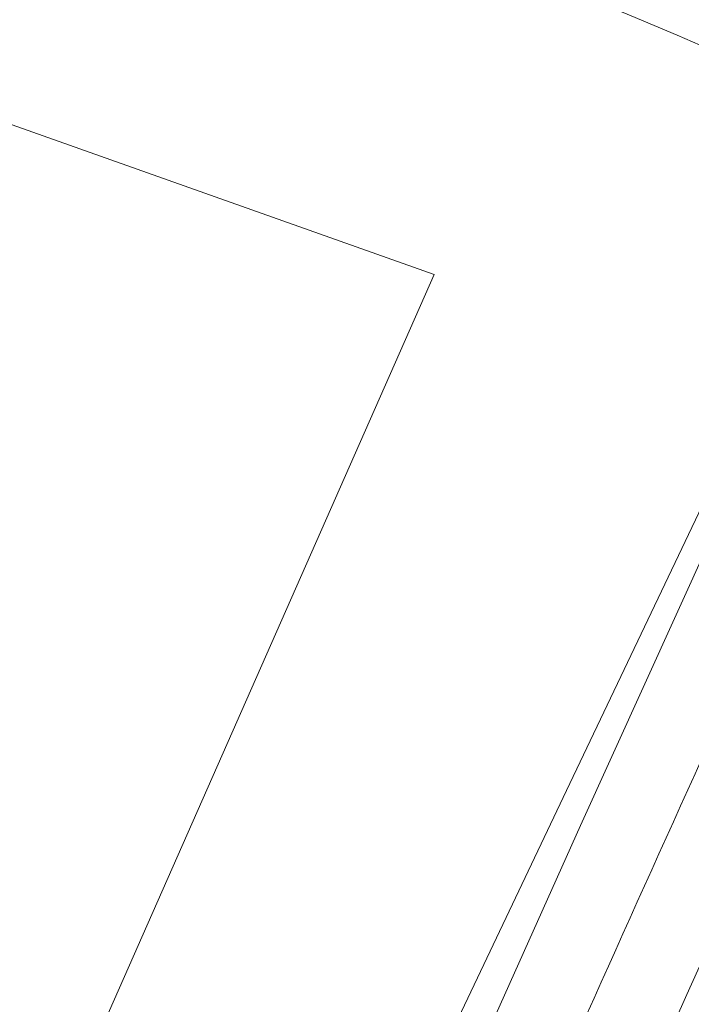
# Model space of a CAD drawing. Header units: metres. Extents: x 93008 to 98406, y 448779 to 454332.
# Tile 55 of 136: x 95591 to 95598, y 451670 to 451680. Entities that reach past the tile are written whole.
import ezdxf

# ---------------------------------------------------------------- set-up
doc = ezdxf.new("R2010")
doc.units = ezdxf.units.M
doc.header["$MEASUREMENT"] = 0
for name, color, linetype, lineweight, true_color in [('B-RO-GR-BEPLANTING_CULTUUR_VASTE PLANTENVAK-V', 7, 'Continuous', 18, 0xa5a552), ('B-RO-OG-TERREIN_CULTUURSCHEIDING-V', 7, 'Continuous', 18, 0x28c846), ('B-RO-VH-VERHARDING_ASFALT-SEC-V', 7, 'Continuous', 18, 0xcdcdcd), ('B-RO-VH-VERHARDING_BETONSTRAATSTEEN-V', 7, 'Continuous', 18, 0xcdcdcd)]:
    doc.layers.add(name, color=color, linetype=linetype, lineweight=lineweight, true_color=true_color)
doc.layers.add('X-XX-AL-REFERENTIE_AUTOTURN-G', color=7, linetype='Continuous', lineweight=18)

# ---------------------------------------------------------------- blocks, each defined once
blk = doc.blocks.new('*U177')
at = {"layer": 'X-XX-AL-REFERENTIE_AUTOTURN-G', "color": 3, "linetype": 'Continuous', "ltscale": 0.3048, "transparency": 33554687, "flags": 128}
blk.add_lwpolyline([(95595.596, 451668.42), (95597.009, 451671.57), (95598.429, 451674.7), (95600.933, 451680.107), (95602.593, 451679.337), (95602.428, 451678.982), (95600.973, 451675.835), (95599.572, 451672.773), (95598.184, 451669.702), (95596.79, 451666.579)], dxfattribs=at)
blk = doc.blocks.new('*U176')
at = {"layer": 'X-XX-AL-REFERENTIE_AUTOTURN-G', "color": 6, "linetype": 'Continuous', "ltscale": 0.3048, "transparency": 33554687}
blk.add_arc((96287.999, 451359.795), 757.152, 155.31362, 156.253026, dxfattribs=at)
blk.add_blockref('*U177', (0, 0))

msp = doc.modelspace()

# ---------------------------------------------------------------- linework, layer by layer
at = {"layer": 'B-RO-GR-BEPLANTING_CULTUUR_VASTE PLANTENVAK-V'}
msp.add_lwpolyline([(95595.389, 451677.659), (95583.23, 451681.971), (95581.379, 451679.351), (95580.244, 451660.211), (95585.517, 451655.287)], close=True, dxfattribs=at)
at = {"layer": 'B-RO-OG-TERREIN_CULTUURSCHEIDING-V'}
msp.add_lwpolyline([(95589.773, 451657.071), (95596.851, 451671.956), (95600.339, 451679.268, 0.082796), (95583.46, 451684.229, 0.516783), (95578.672, 451678.829, -0.074434), (95577.862, 451661.541, -0.03451), (95575.969, 451654.85, -0.025965), (95573.946, 451650.012), (95562.837, 451624.706), (95564.929, 451623.574, 0.20539), (95571, 451623.039, 0.206434), (95575.586, 451627.1), (95576.953, 451630.005), (95583.59, 451643.99)], format="xyb", close=True, dxfattribs=at)
msp.add_lwpolyline([(95581.379, 451679.351), (95583.23, 451681.971), (95595.389, 451677.659), (95585.517, 451655.287), (95580.244, 451660.211)], close=True, dxfattribs=at)
at = {"layer": 'B-RO-VH-VERHARDING_ASFALT-SEC-V'}
msp.add_lwpolyline([(95548.182, 451593.022), (95561.161, 451621.334), (95562.837, 451624.706), (95573.946, 451650.012, 0.025965), (95575.969, 451654.85, 0.03451), (95577.862, 451661.541, 0.074434), (95578.672, 451678.829, -0.516783), (95583.46, 451684.229, -0.082796), (95600.339, 451679.268), (95601.557, 451681.804), (95597.84, 451683.676, 0.078156), (95581.52, 451687.948, -0.201142), (95573.158, 451692.333), (95564.559, 451700.023), (95562.054, 451702.091), (95557.548, 451705.614), (95552.924, 451708.981), (95536.981, 451720.825), (95532.816, 451723.844), (95515.931, 451736.497), (95500, 451748.009)], format="xyb", dxfattribs=at)
at = {"layer": 'B-RO-VH-VERHARDING_BETONSTRAATSTEEN-V'}
msp.add_lwpolyline([(95589.059, 451641.492), (95595.259, 451654.542), (95597.421, 451659.138), (95601.539, 451667.804), (95602.317, 451669.444), (95603.152, 451671.207), (95605.706, 451676.594), (95606.862, 451679.048), (95607.215, 451679.803), (95607.82, 451680.995), (95602.936, 451684.652), (95602.246, 451683.199), (95601.557, 451681.804), (95600.339, 451679.268), (95596.851, 451671.956), (95589.773, 451657.071)], dxfattribs=at)

# ---------------------------------------------------------------- block references
msp.add_blockref('*U176', (0, 0))

doc.saveas('drawing.dxf')
